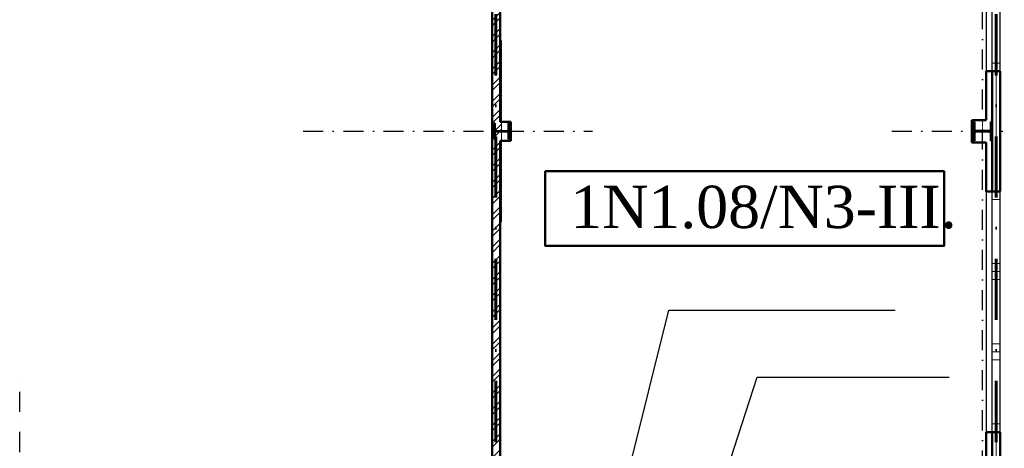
# Model space of a CAD drawing. Header units: millimetres. Extents: x 2886542 to 7567581, y -792623 to 134766.
# Tile 163 of 256: x 4628927 to 4641209, y -363362 to -358017. Entities that reach past the tile are written whole.
import ezdxf

# ---------------------------------------------------------------- set-up
doc = ezdxf.new("R2010")
doc.units = ezdxf.units.MM
doc.linetypes.add('DASHDOT', pattern=[1, 0.5, -0.25, 0, -0.25])
doc.linetypes.add('DASHDOTX2', pattern=[50.8, 25.4, -12.7, 0, -12.7])
for name, color, linetype, lineweight in [('CKIZOLACE', 1, 'Continuous', 18), ('CKOKNA', 1, 'Continuous', 18), ('CKPROSTUPY_NADROVINOU', 7, 'DASHDOT', 25), ('CKRASTR', 7, 'DASHDOT', 18), ('CKSTENY_PODROVINOU', 7, 'Continuous', 25), ('CKSTENY_REZ', 6, 'Continuous', 50), ('CSPROFILY_OSY', 1, 'DASHDOT', 18), ('CSPROFILY_REZY', 4, 'Continuous', 50)]:
    doc.layers.add(name, color=color, linetype=linetype, lineweight=lineweight)
doc.layers.add('požárničina', color=10, linetype='Continuous')
doc.layers.add('srafy', color=251, linetype='Continuous')
doc.styles.add('DVERE', font='SIMPLEX.shx', dxfattribs={"width": 0.65})
doc.styles.add('ROMANT', font='romant')
doc.styles.get("Standard").update_dxf_attribs({"font": 'arial.ttf'})
doc.linetypes.add('IZOLACE_POLYSTYREN_PENOVY', pattern='A,0.001,[228,CADKON.SHX,S=0.1,R=0,X=0,Y=0],-2', length=2.001)
doc.dimstyles.new('1_75', dxfattribs={"dimscale": 75, "dimtxt": 2.5, "dimasz": 2, "dimexe": 0.7, "dimexo": 0.625, "dimgap": 1, "dimtad": 1, "dimdec": 0, "dimrnd": 1, "dimtxsty": 'DVERE', "dimblk": 'OBLIQUE', "dimcen": 1.5, "dimclrd": 256, "dimclre": 256, "dimclrt": 4, "dimadec": 0, "dimazin": 0, "dimtm": 1e-09, "dimtfac": 1, "dimtdec": 0, "dimtix": 1, "dimtmove": 2, "dimatfit": 3, "dimldrblk": 'OBLIQUE', "dimfxl": 0, "dimarcsym": 0})
doc.dimstyles.new('úhlová', dxfattribs={"dimscale": 0.2, "dimtxt": 2.5, "dimasz": 1.5, "dimexe": 0, "dimexo": 3, "dimgap": 1, "dimtad": 1, "dimdec": 0, "dimzin": 0, "dimdsep": 46, "dimtxsty": 'ROMANT', "dimcen": 5, "dimclrd": 256, "dimclre": 256, "dimclrt": 7, "dimadec": 1, "dimazin": 0, "dimtfac": 1, "dimtdec": 0, "dimtix": 1, "dimtmove": 2, "dimatfit": 3, "dimfxl": 0, "dimtvp": 2, "dimtolj": 1, "dimtzin": 0, "dimarcsym": 0})
pattern_1 = [(45, (4537494.36, -384227.15), (-101.02788, 101.02788), []), (45, (4537561.71, -384227.15), (-101.02788, 101.02788), [])]

# ---------------------------------------------------------------- blocks, each defined once
blk = doc.blocks.new('CK_S_EXT_HEAHEA200')
for p, q in [((-100, 95), (100, 95)), ((-100, 95), (-100, 85)), ((-100, 85), (-21.25, 85)), ((-3.25, -67), (-3.25, 67)), ((3.25, -67), (3.25, 67)), ((100, 85), (21.25, 85)), ((100, 95), (100, 85)), ((-100, -95), (-100, -85)), ((-100, -85), (-21.25, -85)), ((-100, -95), (100, -95)), ((100, -85), (21.25, -85)), ((100, -95), (100, -85))]:
    blk.add_line(p, q)
for centre, start, end in [((-21.25, 67), 0, 90), ((21.25, 67), 90, 180), ((-21.25, -67), 270, 0), ((21.25, -67), 180, 270)]:
    blk.add_arc(centre, 18, start, end)
blk = doc.blocks.new('CK_S_EXT_HEAHEA240')
for p, q in [((-120, 115), (120, 115)), ((-120, 115), (-120, 103)), ((-120, 103), (-24.75, 103)), ((-3.75, -82), (-3.75, 82)), ((3.75, -82), (3.75, 82)), ((120, 103), (24.75, 103)), ((120, 115), (120, 103)), ((-120, -115), (-120, -103)), ((-120, -103), (-24.75, -103)), ((-120, -115), (120, -115)), ((120, -103), (24.75, -103)), ((120, -115), (120, -103))]:
    blk.add_line(p, q)
for centre, start, end in [((-24.75, 82), 0, 90), ((24.75, 82), 90, 180), ((-24.75, -82), 270, 0), ((24.75, -82), 180, 270)]:
    blk.add_arc(centre, 21, start, end)
blk = doc.blocks.new('_Oblique')
at = {"color": 0, "linetype": 'ByBlock', "lineweight": -2}
blk.add_line((-0.5, -0.5), (0.5, 0.5), dxfattribs=at)
blk = doc.blocks.new('*D5175')
at = {"layer": 'Defpoints', "color": 0, "linetype": 'Continuous', "lineweight": 50}
for p in [(4641157, -323053), (4643947, -323211), (4643947, -450521)]:
    blk.add_point(p, dxfattribs=at)
at = {"layer": 'požárničina', "color": 7, "linetype": 'Continuous', "lineweight": -2}
for p, q in [((4641157, -323147), (4641157, -323316)), ((4643947, -323399), (4643947, -323106))]:
    blk.add_line(p, q, dxfattribs=at)
at = {"layer": 'požárničina', "color": 7, "lineweight": -2}
blk.add_line((4641157, -323211), (4643947, -323211), dxfattribs=at)
at = {"layer": 'požárničina', "color": 7, "linetype": 'Continuous', "lineweight": -2, "xscale": 300, "yscale": 300, "zscale": 300, "rotation": 180}
blk.add_blockref('_Oblique', (4641157, -323211), dxfattribs=at)
at = {"layer": 'požárničina', "color": 7, "linetype": 'Continuous', "lineweight": -2, "xscale": 300, "yscale": 300, "zscale": 300}
blk.add_blockref('_Oblique', (4643947, -323211), dxfattribs=at)
at = {"layer": 'požárničina', "color": 7, "linetype": 'Continuous', "lineweight": 9, "insert": (4642552, -322874), "char_height": 375, "attachment_point": 5, "style": 'DVERE'}
blk.add_mtext('2790', dxfattribs=at)

msp = doc.modelspace()

# ---------------------------------------------------------------- hatches: boundary and pattern name
at = {"layer": 'srafy'}
h = msp.add_hatch(dxfattribs=at)
h.set_pattern_fill('ANSI32', color=0, scale=15, style=0)
h.set_pattern_definition(pattern_1)
edge = h.paths.add_edge_path()
edge.add_line((4634918.7, -354029), (4634938.7, -354029))
edge.add_line((4634938.7, -354029), (4634938.7, -353912.2))
edge.add_line((4634938.7, -353912.2), (4634871.7, -353912.2))
edge.add_arc((4634871.7, -353930.2), 18, 90, 180)
edge.add_line((4634853.7, -353930.2), (4634853.7, -354009))
edge.add_line((4634853.7, -354009), (4634843.7, -354009))
edge.add_line((4634843.7, -354009), (4634843.7, -353909))
edge.add_line((4634843.7, -353909), (4634818.7, -353909))
edge.add_line((4634818.7, -353909), (4634818.7, -359409))
edge.add_line((4634818.7, -359409), (4634843.7, -359409))
edge.add_line((4634843.7, -359409), (4634843.7, -359309))
edge.add_line((4634843.7, -359309), (4634853.7, -359309))
edge.add_line((4634853.7, -359309), (4634853.7, -359387.7))
edge.add_arc((4634871.7, -359387.7), 18, 180, 270)
edge.add_line((4634871.7, -359405.7), (4634938.7, -359405.7))
edge.add_line((4634938.7, -359405.7), (4634938.7, -359289))
edge.add_line((4634938.7, -359289), (4634918.7, -359289))
edge.add_line((4634918.7, -359289), (4634918.7, -354029))
h = msp.add_hatch(dxfattribs=at)
h.set_pattern_fill('ANSI32', color=0, scale=15, style=0)
h.set_pattern_definition(pattern_1)
edge = h.paths.add_edge_path()
edge.add_line((4634918.7, -359529), (4634938.7, -359529))
edge.add_line((4634938.7, -359529), (4634938.7, -359412.2))
edge.add_line((4634938.7, -359412.2), (4634871.7, -359412.2))
edge.add_arc((4634871.7, -359430.2), 18, 90, 180)
edge.add_line((4634853.7, -359430.2), (4634853.7, -359509))
edge.add_line((4634853.7, -359509), (4634843.7, -359509))
edge.add_line((4634843.7, -359509), (4634843.7, -359409))
edge.add_line((4634843.7, -359409), (4634818.7, -359409))
edge.add_line((4634818.7, -359409), (4634818.7, -364829))
edge.add_line((4634818.7, -364829), (4634926.7, -364829))
edge.add_line((4634926.7, -364829), (4634926.7, -364809))
edge.add_line((4634926.7, -364809), (4634918.7, -364809))
edge.add_line((4634918.7, -364809), (4634918.7, -359529))

# ---------------------------------------------------------------- linework, layer by layer
at = {"layer": 'CKIZOLACE', "color": 0, "linetype": 'IZOLACE_POLYSTYREN_PENOVY', "ltscale": 5}
for points in [[(4641108.7, -360159), (4641108.7, -358659)], [(4639358.7, -365109), (4641108.7, -365109), (4641108.7, -363159)]]:
    msp.add_lwpolyline(points, dxfattribs=at)
at = {"layer": 'CKOKNA', "color": 0}
for p, q in [((4641058.7, -358559), (4641058.7, -357759)), ((4641158.7, -358559), (4641158.7, -357759)), ((4641158.7, -358559), (4641058.7, -358559)), ((4641058.7, -358559), (4641058.7, -358659)), ((4641158.7, -358559), (4641158.7, -358659)), ((4641158.7, -358659), (4641058.7, -358659)), ((4641158.7, -360159), (4641058.7, -360159)), ((4641058.7, -360259), (4641058.7, -360159)), ((4641158.7, -360259), (4641158.7, -360159)), ((4641158.7, -360259), (4641058.7, -360259)), ((4641058.7, -361059), (4641058.7, -360259)), ((4641158.7, -361059), (4641158.7, -360259)), ((4641158.7, -361059), (4641058.7, -361059)), ((4641058.7, -361059), (4641058.7, -361159)), ((4641158.7, -361059), (4641158.7, -361159)), ((4641158.7, -361159), (4641058.7, -361159)), ((4641058.7, -361159), (4641058.7, -361259)), ((4641158.7, -361159), (4641158.7, -361259)), ((4641058.7, -362059), (4641058.7, -361259)), ((4641158.7, -361259), (4641058.7, -361259)), ((4641158.7, -362059), (4641158.7, -361259)), ((4641158.7, -362059), (4641058.7, -362059)), ((4641058.7, -362059), (4641058.7, -362159)), ((4641158.7, -362059), (4641158.7, -362159)), ((4641158.7, -362159), (4641058.7, -362159)), ((4641058.7, -362159), (4641058.7, -362259)), ((4641158.7, -362159), (4641158.7, -362259)), ((4641058.7, -363059), (4641058.7, -362259)), ((4641158.7, -362259), (4641058.7, -362259)), ((4641158.7, -363059), (4641158.7, -362259)), ((4641158.7, -363059), (4641058.7, -363059)), ((4641058.7, -363059), (4641058.7, -363159)), ((4641158.7, -363059), (4641158.7, -363159)), ((4641158.7, -363159), (4641058.7, -363159))]:
    msp.add_line(p, q, dxfattribs=at)
at = {"layer": 'CKPROSTUPY_NADROVINOU', "color": 0, "ltscale": 500}
for p, q in [((4640938.7, -377641.3), (4640938.7, -341909)), ((4632463.9, -359409), (4636072.1, -359409)), ((4639805.4, -359409), (4645043.1, -359409)), ((4628926.7, -365409), (4628926.7, -362409))]:
    msp.add_line(p, q, dxfattribs=at)
at = {"layer": 'CKRASTR', "color": 0}
for p, q in [((4634938.7, -360542.3), (4634938.7, -358275.7)), ((4634926.7, -365409), (4634926.7, -362409))]:
    msp.add_line(p, q, dxfattribs=at)
at = {"layer": 'CKSTENY_PODROVINOU', "color": 0}
for p, q in [((4640983.7, -354659), (4640983.7, -358659)), ((4641058.7, -358659), (4641058.7, -354659)), ((4641158.7, -358659), (4641158.7, -354659)), ((4641058.7, -360159), (4641058.7, -358659)), ((4641058.7, -358659), (4641158.7, -358659)), ((4640983.7, -360159), (4640983.7, -363159)), ((4641058.7, -363159), (4641058.7, -360159)), ((4641058.7, -360159), (4641158.7, -360159)), ((4641158.7, -363159), (4641158.7, -360159)), ((4641058.7, -365059), (4641058.7, -363159)), ((4641058.7, -363159), (4641158.7, -363159)), ((4641158.7, -365159), (4641158.7, -363159))]:
    msp.add_line(p, q, dxfattribs=at)
at = {"layer": 'CKSTENY_REZ', "color": 0}
for p, q in [((4634818.7, -364809), (4634818.7, -342759)), ((4634918.7, -359289), (4634918.7, -354029)), ((4640983.7, -358659), (4640983.7, -359269)), ((4641058.7, -358659), (4640983.7, -358659)), ((4641158.7, -358659), (4641058.7, -358659)), ((4641058.7, -360159), (4641058.7, -358659)), ((4641158.7, -360159), (4641158.7, -358659)), ((4634918.7, -359289), (4635053.7, -359289)), ((4635053.7, -359289), (4635053.7, -359529)), ((4640803.7, -359269), (4640803.7, -359549)), ((4640983.7, -359269), (4640803.7, -359269)), ((4635053.7, -359529), (4634918.7, -359529)), ((4634918.7, -364809), (4634918.7, -359529)), ((4640803.7, -359549), (4640983.7, -359549)), ((4640983.7, -359549), (4640983.7, -360159)), ((4640983.7, -360159), (4641058.7, -360159)), ((4641158.7, -360159), (4641058.7, -360159)), ((4640983.7, -363159), (4640983.7, -364809)), ((4641058.7, -363159), (4640983.7, -363159)), ((4641158.7, -363159), (4641058.7, -363159)), ((4641058.7, -365059), (4641058.7, -363159)), ((4641158.7, -365159), (4641158.7, -363159))]:
    msp.add_line(p, q, dxfattribs=at)
at = {"layer": 'CSPROFILY_OSY', "color": 0}
for p, q in [((4634938.7, -359519), (4634938.7, -359299)), ((4640938.7, -359279), (4640938.7, -359539)), ((4635043.7, -359409), (4634833.7, -359409)), ((4640813.7, -359409), (4641063.7, -359409))]:
    msp.add_line(p, q, dxfattribs=at)
at = {"layer": 'požárničina', "linetype": 'DASHDOTX2', "lineweight": 60, "ltscale": 30}
for p, q in [((4634866.3, -342708.7), (4634866.3, -365109.3)), ((4641108.7, -342708.7), (4641108.7, -365108.6))]:
    msp.add_line(p, q, dxfattribs=at)
at = {"layer": 'požárničina', "color": 1, "linetype": 'Continuous', "lineweight": 50}
msp.add_lwpolyline([(4635482.5, -359906.9), (4640457.2, -359906.9), (4640457.2, -360837.7), (4635482.5, -360837.7)], close=True, dxfattribs=at)

# ---------------------------------------------------------------- block references
at = {"layer": 'CSPROFILY_REZY', "color": 0}
for name, p, rotation in [('CK_S_EXT_HEAHEA200', (4634938.7, -359409), 90), ('CK_S_EXT_HEAHEA240', (4640938.7, -359409), 270)]:
    msp.add_blockref(name, p, dxfattribs=dict(at, rotation=rotation))

# ---------------------------------------------------------------- texts
at = {"layer": 'požárničina', "linetype": 'DASHDOTX2', "lineweight": 50, "ltscale": 30, "insert": (4635796.8, -360088.5), "char_height": 526.848, "width": 4917.595, "attachment_point": 1}
msp.add_mtext('{\\fTimes New Roman|b0|i0|c238|p18;1N1.08/N3-III.}', dxfattribs=at)

# ---------------------------------------------------------------- dimensions: what is measured, and where the dimension line sits
at = {"layer": 'požárničina', "color": 7, "linetype": 'Continuous', "lineweight": 9}
dim = msp.add_linear_dim(base=(4643947.2, -323211.3), p1=(4641157.2, -323053), p2=(4643947.2, -450520.6), dimstyle='1_75', override={"dimscale": 150, "dimclrd": 7, "dimclre": 7, "dimclrt": 7, "dimfxl": 1.25, "dimfxlon": 1, "dimtfill": 1, "dimtfillclr": 256}, dxfattribs=at)
dim.commit()
dim.dimension.update_dxf_attribs({"geometry": '*D5175', "text_midpoint": (4642552.2, -322873.8)})

# ---------------------------------------------------------------- leaders
at = {"layer": 'požárničina'}
for points in [[(4636158.7, -365111.7), (4637026.3, -361639.7), (4639849.8, -361639.7)], [(4637283.5, -365056.6), (4638127.8, -362475.1), (4640521.1, -362475.1)]]:
    msp.add_leader(points, dimstyle='úhlová', override={"dimasz": 1500, "dimgap": 1, "dimtad": 0}, dxfattribs=at)

doc.saveas('drawing.dxf')
